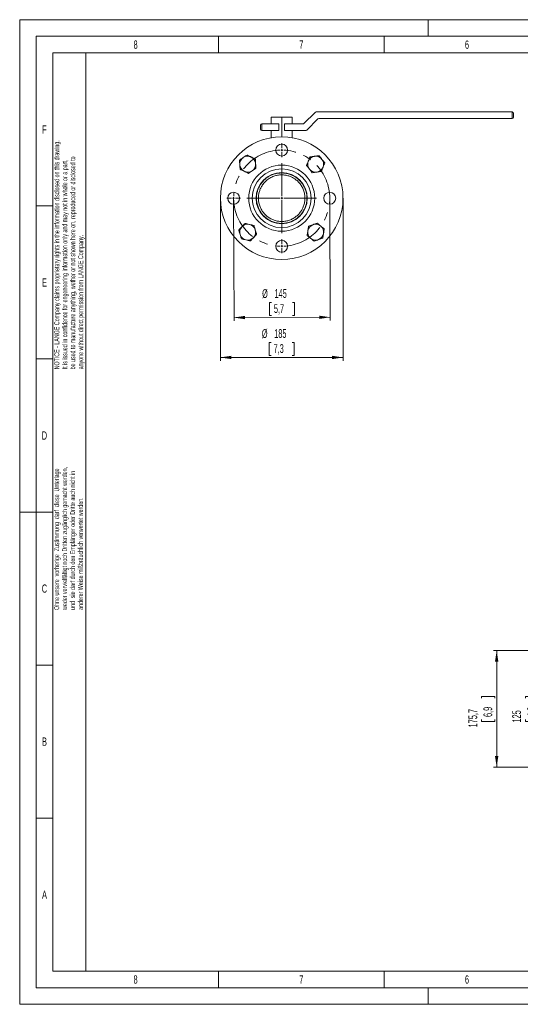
# Model space of a CAD drawing. Header units: millimetres. Extents: x 0 to 420, y 0 to 297.
# Tile 1 of 5: x 0 to 151, y 0 to 297. Entities that reach past the tile are written whole.
import ezdxf

# ---------------------------------------------------------------- set-up
doc = ezdxf.new("R2010")
doc.units = ezdxf.units.MM
doc.linetypes.add('CENTERX2', pattern=[20.32, 12.7, -2.54, 2.54, -2.54])
doc.styles.add('SLDTEXTSTYLE0', font='TXT', dxfattribs={"width": 0.638186})
doc.styles.add('SLDTEXTSTYLE1', font='TXT', dxfattribs={"width": 0.605})
doc.dimstyles.new('SLDDIMSTYLE1', dxfattribs={"dimtxt": 2.568319, "dimasz": 3.3, "dimexe": 0, "dimexo": 0.0625, "dimgap": 0.64208, "dimtad": 1, "dimdec": 1, "dimlfac": 5, "dimrnd": 1e-09, "dimzin": 12, "dimdsep": 46, "dimtxsty": 'SLDTEXTSTYLE1', "dimsah": 1, "dimcen": 0.09, "dimadec": 0, "dimazin": 3, "dimtfac": 1, "dimtdec": 1, "dimtofl": 0, "dimtmove": 0, "dimatfit": 3, "dimfxl": 1, "dimfrac": 2, "dimtolj": 1, "dimtzin": 12, "dimarcsym": 0})

# ---------------------------------------------------------------- blocks, each defined once
blk = doc.blocks.new('SW_NOTE_0')
at = {"color": 0, "linetype": 'Continuous', "lineweight": 0, "char_height": 1.5, "attachment_point": 1, "rotation": 90, "style": 'SLDTEXTSTYLE0'}
for s, insert in [('NOTICE - LANGE Company claims proprietary rights in the information disclosed on this drawing.', (-1.93, 0)), ('be used to manufacture anything, wether or not shown here on, reproduced or disclosed to', (2.87, 0)), ('It is issued in confidence for engeneering information only and may not in whole or a part,', (0.47, 0)), ('anyone without direct permission from LANGE Company.', (5.27, 0))]:
    blk.add_mtext(s, dxfattribs=dict(at, insert=insert))
blk = doc.blocks.new('SW_NOTE_6')
at = {"color": 0, "linetype": 'Continuous', "lineweight": 0, "char_height": 1.5, "attachment_point": 1, "rotation": 90, "style": 'SLDTEXTSTYLE0'}
for s, insert in [('weder vervielfältigt noch Dritten zugänglich gemacht werden,', (0.47, 0)), ('Ohne unsere  vorherige  Zustimmung  darf  diese  Unterlage', (-1.93, 0)), ('und  sie darf durch den Empfänger oder Dritte auch nicht in', (2.87, 0)), ('anderer Weise mißbräuchlich verwertet werden.', (5.27, 0))]:
    blk.add_mtext(s, dxfattribs=dict(at, insert=insert))
blk = doc.blocks.new('_D_1')
at = {"color": 7, "linetype": 'Continuous', "lineweight": 0}
for p, q in [((183.36, 106.7), (142.94, 106.7)), ((143.94, 106.7), (143.94, 71.55)), ((139.41, 92.31), (139.41, 92.89)), ((139.41, 92.89), (143.35, 92.89)), ((143.35, 92.89), (143.35, 92.31)), ((139.41, 85.94), (139.41, 85.35)), ((139.41, 85.35), (143.35, 85.35)), ((143.35, 85.35), (143.35, 85.94)), ((183.36, 71.55), (142.94, 71.55))]:
    blk.add_line(p, q, dxfattribs=at)
for points in [[(143.94, 106.7), (143.44, 103.4), (144.44, 103.4)], [(143.94, 71.55), (144.44, 74.85), (143.44, 74.85)]]:
    blk.add_solid(points, dxfattribs=at)
at = {"color": 7, "linetype": 'Continuous', "lineweight": 0, "char_height": 2.646, "attachment_point": 1, "rotation": 90, "style": 'SLDTEXTSTYLE1'}
for s, insert in [('175,7', (135.41, 83.54, -2.96)), ('6,9', (139.94, 86.67, -2.96))]:
    blk.add_mtext(s, dxfattribs=dict(at, insert=insert))
blk = doc.blocks.new('_D_2')
at = {"color": 7, "linetype": 'Continuous', "lineweight": 0}
for p, q in [((169.06, 101.62), (156.16, 101.62)), ((157.16, 101.62), (157.16, 76.62)), ((152.63, 92.31), (152.63, 92.89)), ((152.63, 92.89), (156.57, 92.89)), ((156.57, 92.89), (156.57, 92.31)), ((152.63, 85.94), (152.63, 85.35)), ((152.63, 85.35), (156.57, 85.35)), ((156.57, 85.35), (156.57, 85.94)), ((169.06, 76.62), (156.16, 76.62))]:
    blk.add_line(p, q, dxfattribs=at)
for points in [[(157.16, 101.62), (156.66, 98.32), (157.66, 98.32)], [(157.16, 76.62), (157.66, 79.92), (156.66, 79.92)]]:
    blk.add_solid(points, dxfattribs=at)
at = {"color": 7, "linetype": 'Continuous', "lineweight": 0, "char_height": 2.646, "attachment_point": 1, "rotation": 90, "style": 'SLDTEXTSTYLE1'}
for s, insert in [('125', (148.63, 85.01, -2.96)), ('4,9', (153.16, 86.67, -2.96))]:
    blk.add_mtext(s, dxfattribs=dict(at, insert=insert))
blk = doc.blocks.new('_D_5')
at = {"color": 7, "linetype": 'Continuous', "lineweight": 0}
for p, q in [((60.57, 243.16), (60.57, 194.12)), ((97.57, 243.16), (97.57, 194.12)), ((75.88, 199.66), (75.29, 199.66)), ((75.29, 199.66), (75.29, 195.71)), ((82.25, 199.66), (82.84, 199.66)), ((82.84, 199.66), (82.84, 195.71)), ((60.57, 195.12), (97.57, 195.12)), ((75.29, 195.71), (75.88, 195.71)), ((82.84, 195.71), (82.25, 195.71))]:
    blk.add_line(p, q, dxfattribs=at)
for points in [[(60.57, 195.12), (63.87, 194.62), (63.87, 195.62)], [(97.57, 195.12), (94.27, 195.62), (94.27, 194.62)]]:
    blk.add_solid(points, dxfattribs=at)
at = {"color": 7, "linetype": 'Continuous', "lineweight": 0, "char_height": 2.646, "attachment_point": 1, "style": 'SLDTEXTSTYLE1'}
for s, insert in [('%%c', (73.08, 203.65, 27.51)), ('185', (76.82, 203.65, 27.51)), ('7,3', (76.62, 199.12, 27.51))]:
    blk.add_mtext(s, dxfattribs=dict(at, insert=insert))
blk = doc.blocks.new('_D_6')
at = {"color": 7, "linetype": 'Continuous', "lineweight": 0}
for p, q in [((64.57, 243.12), (64.68, 206.15)), ((93.57, 243.21), (93.68, 206.24)), ((75.98, 211.71), (75.39, 211.71)), ((75.39, 211.71), (75.4, 207.77)), ((82.35, 211.73), (82.94, 211.74)), ((82.94, 211.74), (82.95, 207.79)), ((64.68, 207.15), (93.68, 207.24)), ((75.4, 207.77), (75.99, 207.77)), ((82.95, 207.79), (82.36, 207.79))]:
    blk.add_line(p, q, dxfattribs=at)
for points in [[(64.68, 207.15), (67.98, 206.66), (67.98, 207.66)], [(93.68, 207.24), (90.38, 207.73), (90.38, 206.73)]]:
    blk.add_solid(points, dxfattribs=at)
at = {"color": 7, "linetype": 'Continuous', "lineweight": 0, "char_height": 2.646, "attachment_point": 1, "rotation": 0.1767, "style": 'SLDTEXTSTYLE1'}
for s, insert in [('%%c', (73.16, 215.7, 27.51)), ('145', (76.91, 215.72, 27.51)), ('5,7', (76.71, 211.18, 27.51))]:
    blk.add_mtext(s, dxfattribs=dict(at, insert=insert))
blk = doc.blocks.new('SW_CENTERMARKSYMBOL_0')
at = {"color": 0, "linetype": 'Continuous', "lineweight": 0}
for p, q in [((0, 29.6), (0, 31.1)), ((0, 29), (0, 29.3)), ((0, 29), (0, 28.7)), ((0, 28.4), (0, 26.9)), ((0, 15.1), (0, 25.05)), ((-15.1, 14.5), (-16.6, 14.5)), ((-14.5, 14.5), (-14.8, 14.5)), ((-14.5, 14.5), (-14.2, 14.5)), ((-13.9, 14.5), (-12.4, 14.5)), ((-0.6, 14.5), (-10.55, 14.5)), ((0, 14.5), (-0.3, 14.5)), ((0, 14.5), (0, 14.8)), ((0, 14.5), (0, 14.2)), ((0, 14.5), (0.3, 14.5)), ((0, 13.9), (0, 3.95)), ((0.6, 14.5), (10.55, 14.5)), ((0, 0.6), (0, 2.1)), ((0, 0), (0, 0.3)), ((0, 0), (0, -0.3)), ((0, -0.6), (0, -2.1))]:
    blk.add_line(p, q, dxfattribs=at)
at = {"color": 0, "linetype": 'CENTERX2', "lineweight": 0}
for start, end in [(92.3709, 177.6291), (272.3709, 87.6291), (182.3709, 267.6291)]:
    blk.add_arc((0, 14.5), 14.5, start, end, dxfattribs=at)
at = {"color": 0, "linetype": 'Continuous', "lineweight": 0}
for start, end in [(90, 91.1854), (88.8146, 90), (178.8146, 180), (180, 181.1854), (268.8146, 270), (270, 271.1854)]:
    blk.add_arc((0, 14.5), 14.5, start, end, dxfattribs=at)

msp = doc.modelspace()

# ---------------------------------------------------------------- linework, layer by layer
at = {"color": 133, "linetype": 'Continuous', "lineweight": 0}
for p, q in [((0, 297), (0, 0)), ((420, 297), (0, 297)), ((123.3, 297), (123.3, 292)), ((415, 292), (5, 292)), ((5, 292), (5, 5)), ((60, 292), (60, 287)), ((110, 292), (110, 287)), ((10, 287), (10, 240.833)), ((60, 287), (10, 287)), ((20, 287), (20, 10)), ((110, 287), (60, 287)), ((160, 287), (110, 287)), ((10, 240.833), (5, 240.833)), ((10, 240.833), (10, 194.667)), ((10, 194.667), (5, 194.667)), ((10, 194.667), (10, 148.5)), ((5, 148.5), (0, 148.5)), ((10, 148.5), (5, 148.5)), ((10, 148.5), (10, 102.333)), ((10, 102.333), (5, 102.333)), ((10, 102.333), (10, 56.167)), ((10, 56.167), (5, 56.167)), ((10, 56.167), (10, 10)), ((10, 10), (232.12, 10)), ((60, 10), (60, 5)), ((110, 10), (110, 5)), ((5, 5), (415, 5)), ((123.3, 5), (123.3, 0)), ((0, 0), (420, 0))]:
    msp.add_line(p, q, dxfattribs=at)
at = {"color": 7, "linetype": 'Continuous', "lineweight": 15}
for p, q in [((75.866, 267.562), (75.866, 265.562)), ((75.866, 267.562), (79.066, 267.562)), ((79.066, 267.562), (79.066, 261.662)), ((79.066, 267.562), (82.266, 267.562)), ((82.266, 267.562), (82.266, 265.562)), ((85.783, 265.679), (89.149, 269.045)), ((89.432, 269.162), (148.666, 269.162)), ((149.066, 268.762), (149.066, 267.562)), ((72.666, 263.962), (72.666, 265.162)), ((73.066, 265.562), (78.209, 265.562)), ((78.209, 263.562), (78.209, 265.562)), ((79.924, 265.562), (79.924, 263.562)), ((79.924, 265.562), (85.5, 265.562)), ((89.977, 267.045), (86.612, 263.679)), ((148.666, 267.162), (90.26, 267.162)), ((78.209, 263.562), (73.066, 263.562)), ((75.866, 263.562), (75.866, 261.383)), ((86.329, 263.562), (79.924, 263.562)), ((82.266, 263.562), (82.266, 261.383))]:
    msp.add_line(p, q, dxfattribs=at)
at = {"color": 8, "linetype": 'Continuous', "lineweight": 0}
for p, q in [((148.666, 267.162), (148.666, 269.162)), ((73.066, 265.562), (73.066, 263.562))]:
    msp.add_line(p, q, dxfattribs=at)
at = {"color": 7, "linetype": 'Continuous', "lineweight": 15}
for centre, radius in [((79.066, 243.162), 18.5), ((79.066, 257.662), 1.8), ((64.566, 243.162), 1.8), ((93.566, 243.162), 1.8), ((79.066, 228.662), 1.8)]:
    msp.add_circle(centre, radius, dxfattribs=at)
at = {"color": 8, "linetype": 'Continuous', "lineweight": 0}
for radius in [9.964, 8.877, 7.723]:
    msp.add_circle((79.066, 243.162), radius, dxfattribs=at)
at = {"color": 7, "linetype": 'Continuous', "lineweight": 15}
for centre, radius, start, end in [((89.432, 268.762), 0.4, 90, 135), ((148.666, 268.762), 0.4, 0, 90), ((148.666, 267.562), 0.4, 270, 0), ((73.066, 265.162), 0.4, 90, 180), ((85.5, 265.962), 0.4, 270, 315), ((90.26, 266.762), 0.4, 90, 135), ((73.066, 263.962), 0.4, 180, 270), ((86.329, 263.962), 0.4, 270, 315), ((68.813, 253.415), 2.4, 63.92185, 123.92185), ((68.813, 253.415), 2.4, 3.92185, 63.92185), ((89.319, 253.415), 2.4, 97.44116, 157.44116), ((89.319, 253.415), 2.4, 37.44116, 97.44116), ((68.813, 253.415), 2.4, 123.92185, 183.92185), ((68.813, 253.415), 2.4, 183.92185, 243.92185), ((68.813, 253.415), 2.4, 303.92185, 3.92185), ((89.319, 253.415), 2.4, 157.44116, 217.44116), ((89.319, 253.415), 2.4, 277.44116, 337.44116), ((89.319, 253.415), 2.4, 337.44116, 37.44116), ((68.813, 253.415), 2.4, 243.92185, 303.92185), ((89.319, 253.415), 2.4, 217.44116, 277.44116), ((68.813, 232.909), 2.4, 76.81529, 136.81529), ((68.813, 232.909), 2.4, 16.81529, 76.81529), ((89.319, 232.909), 2.4, 110.43406, 170.43406), ((89.319, 232.909), 2.4, 50.43406, 110.43406), ((89.319, 232.909), 2.4, 350.43406, 50.43406), ((68.813, 232.909), 2.4, 136.81529, 196.81529), ((68.813, 232.909), 2.4, 196.81529, 256.81529), ((68.813, 232.909), 2.4, 316.81529, 16.81529), ((89.319, 232.909), 2.4, 170.43406, 230.43406), ((89.319, 232.909), 2.4, 290.43406, 350.43406), ((68.813, 232.909), 2.4, 256.81529, 316.81529), ((89.319, 232.909), 2.4, 230.43406, 290.43406)]:
    msp.add_arc(centre, radius, start, end, dxfattribs=at)
for points, knots in [([(68.624, 256.18), (68.437, 256.055), (68.06, 255.801), (67.67, 255.539), (67.474, 255.407)], [0, 0, 0, 0, 0.4954579, 1, 1, 1, 1]), ([(69.868, 255.571), (69.703, 255.652), (69.371, 255.814), (68.956, 256.017), (68.709, 256.138), (68.624, 256.18)], [0, 0, 0, 0, 0.3913674, 0.7886356, 1, 1, 1, 1]), ([(71.113, 254.962), (70.798, 255.116), (70.387, 255.317), (69.966, 255.523), (69.868, 255.571)], [0, 0, 0, 0, 0.7676325, 1, 1, 1, 1]), ([(87.634, 255.616), (87.548, 255.408), (87.374, 254.988), (87.194, 254.555), (87.103, 254.336)], [0, 0, 0, 0, 0.4954581, 1, 1, 1, 1]), ([(89.008, 255.795), (88.976, 255.791), (88.729, 255.759), (88.264, 255.698), (87.846, 255.643), (87.634, 255.616)], [0, 0, 0, 0, 0.0700987, 0.5307889, 1, 1, 1, 1]), ([(90.382, 255.975), (90.159, 255.945), (89.709, 255.887), (89.243, 255.826), (89.008, 255.795)], [0, 0, 0, 0, 0.495458, 1, 1, 1, 1]), ([(91.225, 254.874), (91.113, 255.02), (90.888, 255.314), (90.608, 255.68), (90.44, 255.899), (90.382, 255.975)], [0, 0, 0, 0, 0.3913676, 0.7886357, 1, 1, 1, 1]), ([(67.474, 255.407), (67.446, 255.389), (67.24, 255.25), (66.851, 254.988), (66.501, 254.752), (66.324, 254.634)], [0, 0, 0, 0, 0.07009836, 0.53078865, 1, 1, 1, 1]), ([(66.324, 254.634), (66.339, 254.409), (66.37, 253.956), (66.403, 253.488), (66.419, 253.251)], [0, 0, 0, 0, 0.495458, 1, 1, 1, 1]), ([(66.419, 253.251), (66.421, 253.218), (66.438, 252.97), (66.47, 252.502), (66.499, 252.081), (66.513, 251.869)], [0, 0, 0, 0, 0.0700981, 0.5307889, 1, 1, 1, 1]), ([(71.207, 253.579), (71.205, 253.612), (71.188, 253.86), (71.156, 254.328), (71.127, 254.749), (71.113, 254.962)], [0, 0, 0, 0, 0.0700981, 0.5307889, 1, 1, 1, 1]), ([(71.302, 252.197), (71.287, 252.422), (71.256, 252.875), (71.224, 253.343), (71.207, 253.579)], [0, 0, 0, 0, 0.495458, 1, 1, 1, 1]), ([(87.103, 254.336), (87.09, 254.306), (86.995, 254.076), (86.815, 253.643), (86.653, 253.253), (86.571, 253.056)], [0, 0, 0, 0, 0.070099, 0.5307888, 1, 1, 1, 1]), ([(86.571, 253.056), (86.629, 252.981), (86.795, 252.764), (87.076, 252.398), (87.3, 252.104), (87.414, 251.956)], [0, 0, 0, 0, 0.21136447, 0.60308037, 1, 1, 1, 1]), ([(91.004, 251.215), (91.09, 251.423), (91.265, 251.842), (91.445, 252.276), (91.536, 252.495)], [0, 0, 0, 0, 0.4954581, 1, 1, 1, 1]), ([(92.067, 253.774), (91.854, 254.053), (91.576, 254.416), (91.291, 254.788), (91.225, 254.874)], [0, 0, 0, 0, 0.7676328, 1, 1, 1, 1]), ([(91.536, 252.495), (91.548, 252.525), (91.644, 252.755), (91.823, 253.188), (91.985, 253.578), (92.067, 253.774)], [0, 0, 0, 0, 0.070099, 0.5307889, 1, 1, 1, 1]), ([(66.513, 251.869), (66.599, 251.827), (66.844, 251.707), (67.259, 251.504), (67.591, 251.341), (67.758, 251.26)], [0, 0, 0, 0, 0.2113641, 0.6030803, 1, 1, 1, 1]), ([(67.758, 251.26), (67.856, 251.212), (68.277, 251.006), (68.688, 250.805), (69.003, 250.651)], [0, 0, 0, 0, 0.2323675, 1, 1, 1, 1]), ([(69.003, 250.651), (69.189, 250.776), (69.566, 251.03), (69.956, 251.292), (70.152, 251.424)], [0, 0, 0, 0, 0.4954578, 1, 1, 1, 1]), ([(70.152, 251.424), (70.18, 251.442), (70.386, 251.581), (70.775, 251.843), (71.126, 252.078), (71.302, 252.197)], [0, 0, 0, 0, 0.07009839, 0.53078887, 1, 1, 1, 1]), ([(79.066, 250.772), (79.451, 250.755), (80.22, 250.72), (81.335, 250.454), (82.381, 250.042), (83.365, 249.477), (84.261, 248.763), (85.091, 247.868), (85.793, 246.802), (86.271, 245.701), (86.544, 244.667), (86.672, 243.743), (86.689, 242.705), (86.54, 241.567), (86.192, 240.4), (85.675, 239.332), (85.011, 238.361), (84.188, 237.491), (83.201, 236.732), (82.079, 236.136), (80.852, 235.727), (79.577, 235.535), (78.308, 235.555), (77.076, 235.784), (75.907, 236.201), (74.822, 236.807), (73.831, 237.59), (72.975, 238.541), (72.283, 239.631), (71.791, 240.818), (71.508, 242.026), (71.429, 243.22), (71.523, 244.366), (71.785, 245.467), (72.217, 246.548), (72.829, 247.58), (73.556, 248.449), (74.323, 249.136), (75.084, 249.668), (75.962, 250.137), (76.962, 250.501), (78.025, 250.733), (78.736, 250.76), (79.066, 250.772)], [0, 0, 0, 0, 0.02358779, 0.04718451, 0.07067426, 0.09417803, 0.11957582, 0.14498204, 0.17408304, 0.20317128, 0.22277748, 0.2424588, 0.26204552, 0.28746367, 0.31288427, 0.33648616, 0.36009601, 0.38518392, 0.41027376, 0.43685864, 0.46343807, 0.48958705, 0.51573449, 0.54101633, 0.56630243, 0.59194032, 0.61758024, 0.64416693, 0.67074413, 0.69672825, 0.7227039, 0.74663528, 0.77057573, 0.79466431, 0.81876492, 0.8459426, 0.87312243, 0.8930744, 0.91309223, 0.93302514, 0.95639023, 0.97974231, 1, 1, 1, 1]), ([(79.066, 250.192), (79.425, 250.176), (80.142, 250.143), (81.184, 249.892), (82.16, 249.503), (83.077, 248.969), (83.91, 248.295), (84.673, 247.456), (85.313, 246.462), (85.798, 245.316), (86.073, 244.078), (86.125, 242.834), (85.959, 241.637), (85.625, 240.548), (85.129, 239.552), (84.494, 238.649), (83.713, 237.848), (82.786, 237.159), (81.738, 236.625), (80.601, 236.267), (79.422, 236.11), (78.247, 236.147), (77.106, 236.38), (76.025, 236.789), (75.024, 237.373), (74.119, 238.121), (73.345, 239.021), (72.73, 240.04), (72.301, 241.14), (72.064, 242.258), (72.013, 243.365), (72.124, 244.436), (72.397, 245.467), (72.833, 246.477), (73.442, 247.433), (74.245, 248.328), (75.226, 249.095), (76.343, 249.685), (77.537, 250.057), (78.453, 250.184), (78.964, 250.191), (79.066, 250.192)], [0, 0, 0, 0, 0.02387903, 0.04776634, 0.07155407, 0.09535494, 0.1209391, 0.14653089, 0.17545189, 0.20436169, 0.23351258, 0.26264077, 0.28836343, 0.31408757, 0.33818055, 0.36228043, 0.3875687, 0.41285871, 0.43940065, 0.46593838, 0.49215159, 0.51836387, 0.54391186, 0.56946344, 0.59535785, 0.62125311, 0.64784826, 0.67443476, 0.70030043, 0.72616109, 0.75040278, 0.77465339, 0.79938753, 0.82413235, 0.85173305, 0.87933345, 0.9090025, 0.93864528, 0.96592773, 0.99319196, 1, 1, 1, 1]), ([(87.414, 251.956), (87.48, 251.87), (87.765, 251.497), (88.043, 251.135), (88.256, 250.856)], [0, 0, 0, 0, 0.23236712, 1, 1, 1, 1]), ([(88.256, 250.856), (88.479, 250.885), (88.93, 250.944), (89.395, 251.005), (89.63, 251.036)], [0, 0, 0, 0, 0.495458, 1, 1, 1, 1]), ([(89.63, 251.036), (89.663, 251.04), (89.909, 251.072), (90.374, 251.133), (90.793, 251.187), (91.004, 251.215)], [0, 0, 0, 0, 0.0700987, 0.5307888, 1, 1, 1, 1]), ([(68.011, 235.562), (67.857, 235.398), (67.547, 235.067), (67.225, 234.724), (67.063, 234.552)], [0, 0, 0, 0, 0.4954583, 1, 1, 1, 1]), ([(69.361, 235.246), (69.329, 235.253), (69.086, 235.31), (68.63, 235.417), (68.219, 235.513), (68.011, 235.562)], [0, 0, 0, 0, 0.07009855, 0.53078866, 1, 1, 1, 1]), ([(70.71, 234.93), (70.491, 234.981), (70.048, 235.085), (69.591, 235.192), (69.361, 235.246)], [0, 0, 0, 0, 0.495458, 1, 1, 1, 1]), ([(71.11, 233.604), (71.057, 233.779), (70.95, 234.133), (70.817, 234.575), (70.737, 234.838), (70.71, 234.93)], [0, 0, 0, 0, 0.3913676, 0.7886363, 1, 1, 1, 1]), ([(87.183, 234.674), (87.125, 234.328), (87.049, 233.878), (86.971, 233.415), (86.953, 233.308)], [0, 0, 0, 0, 0.7676326, 1, 1, 1, 1]), ([(88.481, 235.158), (88.451, 235.147), (88.217, 235.06), (87.778, 234.896), (87.382, 234.749), (87.183, 234.674)], [0, 0, 0, 0, 0.0700988, 0.5307887, 1, 1, 1, 1]), ([(89.78, 235.642), (89.569, 235.563), (89.143, 235.405), (88.703, 235.241), (88.481, 235.158)], [0, 0, 0, 0, 0.49545824, 1, 1, 1, 1]), ([(90.848, 234.759), (90.823, 234.78), (90.631, 234.939), (90.269, 235.237), (89.944, 235.506), (89.78, 235.642)], [0, 0, 0, 0, 0.0700985, 0.530789, 1, 1, 1, 1]), ([(91.916, 233.877), (91.743, 234.02), (91.392, 234.309), (91.031, 234.608), (90.848, 234.759)], [0, 0, 0, 0, 0.4954582, 1, 1, 1, 1]), ([(67.063, 234.552), (67.041, 234.528), (66.87, 234.346), (66.55, 234.004), (66.261, 233.697), (66.115, 233.541)], [0, 0, 0, 0, 0.0700989, 0.5307888, 1, 1, 1, 1]), ([(66.115, 233.541), (66.143, 233.45), (66.221, 233.189), (66.355, 232.747), (66.462, 232.393), (66.516, 232.215)], [0, 0, 0, 0, 0.2113649, 0.6030801, 1, 1, 1, 1]), ([(66.516, 232.215), (66.547, 232.111), (66.683, 231.662), (66.815, 231.224), (66.917, 230.889)], [0, 0, 0, 0, 0.23236698, 1, 1, 1, 1]), ([(70.563, 231.267), (70.586, 231.291), (70.756, 231.472), (71.077, 231.814), (71.366, 232.122), (71.511, 232.277)], [0, 0, 0, 0, 0.0700989, 0.5307889, 1, 1, 1, 1]), ([(71.511, 232.277), (71.41, 232.613), (71.278, 233.05), (71.142, 233.499), (71.11, 233.604)], [0, 0, 0, 0, 0.767633, 1, 1, 1, 1]), ([(86.953, 233.308), (86.922, 233.127), (86.861, 232.762), (86.784, 232.307), (86.738, 232.036), (86.722, 231.942)], [0, 0, 0, 0, 0.3913678, 0.7886362, 1, 1, 1, 1]), ([(86.722, 231.942), (86.896, 231.798), (87.246, 231.509), (87.608, 231.21), (87.79, 231.059)], [0, 0, 0, 0, 0.495458, 1, 1, 1, 1]), ([(91.456, 231.144), (91.471, 231.238), (91.517, 231.507), (91.593, 231.962), (91.655, 232.327), (91.686, 232.51)], [0, 0, 0, 0, 0.2113643, 0.6030802, 1, 1, 1, 1]), ([(91.686, 232.51), (91.704, 232.618), (91.782, 233.08), (91.858, 233.531), (91.916, 233.877)], [0, 0, 0, 0, 0.2323674, 1, 1, 1, 1]), ([(66.917, 230.889), (67.136, 230.837), (67.578, 230.734), (68.035, 230.627), (68.266, 230.572)], [0, 0, 0, 0, 0.495458, 1, 1, 1, 1]), ([(68.266, 230.572), (68.298, 230.565), (68.54, 230.508), (68.996, 230.401), (69.407, 230.305), (69.615, 230.256)], [0, 0, 0, 0, 0.0700987, 0.5307887, 1, 1, 1, 1]), ([(69.615, 230.256), (69.769, 230.421), (70.08, 230.752), (70.401, 231.094), (70.563, 231.267)], [0, 0, 0, 0, 0.4954583, 1, 1, 1, 1]), ([(87.79, 231.059), (87.816, 231.038), (88.008, 230.88), (88.369, 230.581), (88.694, 230.312), (88.859, 230.176)], [0, 0, 0, 0, 0.0700985, 0.5307891, 1, 1, 1, 1]), ([(88.859, 230.176), (89.07, 230.255), (89.495, 230.414), (89.935, 230.578), (90.157, 230.66)], [0, 0, 0, 0, 0.4954582, 1, 1, 1, 1]), ([(90.157, 230.66), (90.188, 230.672), (90.421, 230.759), (90.86, 230.922), (91.256, 231.07), (91.456, 231.144)], [0, 0, 0, 0, 0.070099, 0.5307888, 1, 1, 1, 1])]:
    msp.add_open_spline(points, degree=3, knots=knots, dxfattribs=at)

# ---------------------------------------------------------------- block references
at = {"color": 254, "linetype": 'Continuous', "lineweight": 0}
for name, p in [('SW_NOTE_0', (12.39, 191.525)), ('SW_NOTE_6', (12.339, 118.946))]:
    msp.add_blockref(name, p, dxfattribs=at)
at = {"color": 7, "linetype": 'Continuous', "lineweight": 0}
msp.add_blockref('SW_CENTERMARKSYMBOL_0', (79.066, 228.662), dxfattribs=at)

# ---------------------------------------------------------------- texts
at = {"color": 254, "linetype": 'Continuous', "lineweight": 0, "char_height": 2.5, "attachment_point": 2, "style": 'SLDTEXTSTYLE0'}
for s, insert in [('8', (34.982, 290.735)), ('7', (84.982, 290.735)), ('6', (134.982, 290.735)), ('F', (7.465, 265.151)), ('E', (7.488, 218.985)), ('D', (7.47, 172.818)), ('C', (7.47, 126.651)), ('B', (7.488, 80.485)), ('A', (7.488, 34.318)), ('8', (34.982, 8.735)), ('7', (84.982, 8.735)), ('6', (134.982, 8.735))]:
    msp.add_mtext(s, dxfattribs=dict(at, insert=insert))

# ---------------------------------------------------------------- dimensions: what is measured, and where the dimension line sits
at = {"color": 7, "linetype": 'Continuous', "lineweight": 0}
dim = msp.add_linear_dim(base=(97.566, 195.123), p1=(60.566, 243.162), p2=(97.566, 243.162), text='%%c<>', dimstyle='SLDDIMSTYLE1', dxfattribs=at)
dim.commit()
dim.dimension.update_dxf_attribs({"geometry": '_D_5', "text_midpoint": (79.066, 195.123), "dimtype": 160})
dim = msp.add_linear_dim(base=(93.677, 207.236), p1=(64.566, 243.118), p2=(93.566, 243.207), angle=0.17666, text='%%c<>', dimstyle='SLDDIMSTYLE1', dxfattribs=at)
dim.commit()
dim.dimension.update_dxf_attribs({"geometry": '_D_6', "text_midpoint": (79.177, 207.191), "dimtype": 160})
for base, p1, p2, picture, middle in [((143.942662, 71.54641), (183.360938, 106.696407), (183.360938, 71.54641), '_D_1', (143.942662, 89.121408)), ((157.161, 76.621), (169.061, 101.621), (169.061, 76.621), '_D_2', (157.161, 89.121))]:
    dim = msp.add_linear_dim(base=base, p1=p1, p2=p2, angle=90, dimstyle='SLDDIMSTYLE1', dxfattribs=at)
    dim.commit()
    dim.dimension.update_dxf_attribs({"geometry": picture, "text_midpoint": middle, "dimtype": 160})

doc.saveas('drawing.dxf')
